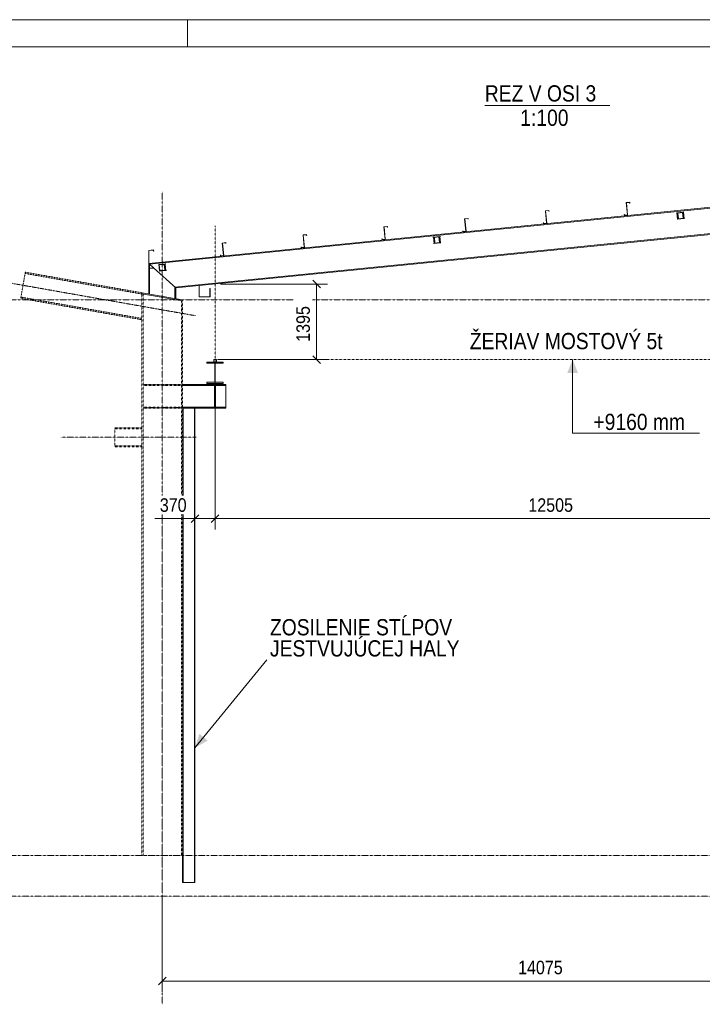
# Model space of a CAD drawing. Header units: millimetres. Extents: x -1190408159 to 361788912, y -2544212749 to 93633750.
# Tile 64 of 69: x 236233 to 248846, y 19729 to 37917. Entities that reach past the tile are written whole.
import ezdxf

# ---------------------------------------------------------------- set-up
doc = ezdxf.new("R2010")
doc.units = ezdxf.units.MM
for name, pattern in [('XKITLINE00', [0]), ('XKITLINE01', [4, 1, -1, 1, -1]), ('XKITLINE03', [6, 3, -1, 1, -1])]:
    doc.linetypes.add(name, pattern=pattern)
for name, color, linetype, lineweight in [('Grafický objekt', 3, 'Continuous', 0), ('Jiný typ objektu', 7, 'Continuous', 0), ('Kóta', 4, 'Continuous', 0), ('List výkresu', 3, 'Continuous', 0), ('Mřížka', 4, 'Continuous', 0), ('Položka', 2, 'Continuous', 0), ('Text úrovně', 7, 'Continuous', 0)]:
    doc.layers.add(name, color=color, linetype=linetype, lineweight=lineweight)
doc.layers.add('TEXT', color=7, linetype='Continuous')
doc.styles.add('ARIAL', font='ARIAL.TTF', dxfattribs={"height": 1000})

msp = doc.modelspace()

# ---------------------------------------------------------------- hatches: boundary and pattern name
at = {"layer": 'TEXT'}
msp.add_hatch(color=0, dxfattribs=at).paths.add_polyline_path([(239472.07747, 24469.11782), (239552.584, 24726.05886), (239707.57602, 24599.65683)], flags=17)
at = {"layer": 'Text úrovně'}
msp.add_hatch(color=0, dxfattribs=at).paths.add_polyline_path([(246449.88857, 31639.39704), (246549.88857, 31389.39704), (246349.88857, 31389.39704)], flags=17)

# ---------------------------------------------------------------- linework, layer by layer
at = {"layer": 'Grafický objekt', "color": 0, "linetype": 'XKITLINE01', "lineweight": 0}
for p, q in [((239842.07747, 31589.39704), (239842.07747, 34108.38763)), ((239867.07747, 31639.39704), (252322.07747, 31639.39704))]:
    msp.add_line(p, q, dxfattribs=at)
at = {"layer": 'Jiný typ objektu', "color": 0, "linetype": 'XKITLINE00', "lineweight": 0}
msp.add_line((244826.77109, 36330.39129), (247139.02695, 36330.39129), dxfattribs=at)
at = {"layer": 'Kóta', "color": 0, "linetype": 'XKITLINE00', "lineweight": 0}
for p, q in [((241648.7399, 33105.11393), (241790.16125, 32963.69257)), ((239942.07747, 33034.40325), (241919.45058, 33034.40325)), ((241719.45058, 31639.39704), (241719.45058, 33034.40325)), ((241648.7399, 31710.10772), (241790.16125, 31568.68636)), ((239842.07747, 31539.39704), (239842.07747, 28501.29849)), ((239842.07747, 31539.39704), (239842.07747, 28501.29849)), ((239942.07747, 31639.39704), (241919.45058, 31639.39704)), ((239472.07747, 29947.7136), (239472.07747, 28501.29849)), ((239542.78815, 28772.00917), (239401.3668, 28630.58781)), ((239912.78815, 28772.00917), (239771.3668, 28630.58781)), ((239912.78815, 28772.00917), (239771.3668, 28630.58781)), ((239472.07747, 28701.29849), (238728.30306, 28701.29849)), ((239472.07747, 28701.29849), (238728.30306, 28701.29849)), ((239472.07747, 28701.29849), (239842.07747, 28701.29849)), ((239842.07747, 28701.29849), (252347.07747, 28701.29849)), ((238867.07747, 21629.39704), (238867.07747, 19959.4915)), ((238937.78815, 20230.20218), (238796.3668, 20088.78083)), ((238867.07747, 20159.4915), (252942.07747, 20159.4915))]:
    msp.add_line(p, q, dxfattribs=at)
at = {"layer": 'List výkresu', "color": 0, "linetype": 'XKITLINE00', "lineweight": 0}
for p, q in [((281334.27297, 37916.52549), (197334.27297, 37916.52549)), ((239334.27297, 37416.52549), (239334.27297, 37916.52549)), ((280834.27297, 37416.52549), (197834.27297, 37416.52549))]:
    msp.add_line(p, q, dxfattribs=at)
at = {"layer": 'Mřížka', "color": 0, "linetype": 'XKITLINE03', "lineweight": 0}
for p, q in [((238867.07747, 29126.29849), (238867.07747, 34739.39704)), ((235243.7516, 32739.39704), (241294.45058, 32739.39704)), ((241644.45058, 32739.39704), (258268.23785, 32739.39704)), ((238867.07747, 19729.39704), (238867.07747, 28776.29849)), ((235243.7516, 22479.39704), (258268.23785, 22479.39704)), ((235243.7516, 21729.39704), (258268.23785, 21729.39704))]:
    msp.add_line(p, q, dxfattribs=at)
at = {"layer": 'Položka', "color": 0, "linetype": 'XKITLINE00', "lineweight": 0}
for p, q in [((238620.0772, 33414.69701), (255422.07747, 35094.89687)), ((238633.07747, 33399.91724), (255422.07747, 35078.81707)), ((239101.07747, 32976.38306), (255422.07747, 34608.48289)), ((245947.02439, 34388.58867), (246011.70181, 34395.05642)), ((245947.02439, 34388.58867), (246011.70181, 34395.05642)), ((245969.86052, 34160.22764), (245947.02439, 34388.58867)), ((245969.86052, 34160.22764), (245947.02439, 34388.58867)), ((246009.46298, 34392.32007), (245949.76074, 34386.34984)), ((246009.46298, 34392.32007), (245949.76074, 34386.34984)), ((245949.76074, 34386.34984), (245972.59687, 34157.98881)), ((245949.76074, 34386.34984), (245972.59687, 34157.98881)), ((246010.60727, 34380.87714), (246009.46298, 34392.32007)), ((246010.60727, 34380.87714), (246009.46298, 34392.32007)), ((246013.09486, 34381.1259), (246010.60727, 34380.87714)), ((246013.09486, 34381.1259), (246010.60727, 34380.87714)), ((246011.70181, 34395.05642), (246013.09486, 34381.1259)), ((246011.70181, 34395.05642), (246013.09486, 34381.1259)), ((247439.58018, 34537.84424), (247504.2576, 34544.31198)), ((247439.58018, 34537.84424), (247504.2576, 34544.31198)), ((247462.4163, 34309.4832), (247439.58018, 34537.84424)), ((247462.4163, 34309.4832), (247439.58018, 34537.84424)), ((247502.01876, 34541.57563), (247442.31653, 34535.6054)), ((247502.01876, 34541.57563), (247442.31653, 34535.6054)), ((247442.31653, 34535.6054), (247465.15266, 34307.24437)), ((247442.31653, 34535.6054), (247465.15266, 34307.24437)), ((247503.16306, 34530.1327), (247502.01876, 34541.57563)), ((247503.16306, 34530.1327), (247502.01876, 34541.57563)), ((247505.65065, 34530.38146), (247503.16306, 34530.1327)), ((247505.65065, 34530.38146), (247503.16306, 34530.1327)), ((247504.2576, 34544.31198), (247505.65065, 34530.38146)), ((247504.2576, 34544.31198), (247505.65065, 34530.38146)), ((239117.07747, 32961.90325), (252650.06264, 34315.20164)), ((244454.46861, 34239.33311), (244519.14602, 34245.80086)), ((244454.46861, 34239.33311), (244519.14602, 34245.80086)), ((244477.30473, 34010.97208), (244454.46861, 34239.33311)), ((244477.30473, 34010.97208), (244454.46861, 34239.33311)), ((244516.90719, 34243.0645), (244457.20496, 34237.09428)), ((244516.90719, 34243.0645), (244457.20496, 34237.09428)), ((244457.20496, 34237.09428), (244480.04108, 34008.73324)), ((244457.20496, 34237.09428), (244480.04108, 34008.73324)), ((244518.05148, 34231.62158), (244516.90719, 34243.0645)), ((244518.05148, 34231.62158), (244516.90719, 34243.0645)), ((244520.53908, 34231.87034), (244518.05148, 34231.62158)), ((244520.53908, 34231.87034), (244518.05148, 34231.62158)), ((244519.14602, 34245.80086), (244520.53908, 34231.87034)), ((244519.14602, 34245.80086), (244520.53908, 34231.87034)), ((247403.85836, 34317.19474), (247406.34596, 34317.4435)), ((247403.85836, 34317.19474), (247406.34596, 34317.4435)), ((247405.45042, 34301.27414), (247403.85836, 34317.19474)), ((247405.45042, 34301.27414), (247403.85836, 34317.19474)), ((247465.15266, 34307.24437), (247405.45042, 34301.27414)), ((247465.15266, 34307.24437), (247405.45042, 34301.27414)), ((247406.34596, 34317.4435), (247407.68926, 34304.01049)), ((247406.34596, 34317.4435), (247407.68926, 34304.01049)), ((247407.68926, 34304.01049), (247462.4163, 34309.4832)), ((247407.68926, 34304.01049), (247462.4163, 34309.4832)), ((248366.90768, 34349.18046), (248376.40502, 34350.13019)), ((248376.40502, 34350.13019), (248495.80948, 34362.07064)), ((248376.40502, 34350.13019), (248495.80948, 34362.07064)), ((248388.34547, 34230.72573), (248376.40502, 34350.13019)), ((248388.34547, 34230.72573), (248376.40502, 34350.13019)), ((248378.84812, 34229.776), (248388.34547, 34230.72573)), ((248488.64522, 34353.31431), (248385.16135, 34342.96593)), ((248488.64522, 34353.31431), (248385.16135, 34342.96593)), ((248385.16135, 34342.96593), (248395.50973, 34239.48206)), ((248385.16135, 34342.96593), (248395.50973, 34239.48206)), ((248398.24496, 34239.75558), (248387.89658, 34343.23945)), ((248507.74993, 34242.66618), (248388.34547, 34230.72573)), ((248507.74993, 34242.66618), (248388.34547, 34230.72573)), ((248404.77928, 34240.40901), (248394.43089, 34343.89288)), ((248395.50973, 34239.48206), (248498.9936, 34249.83044)), ((248395.50973, 34239.48206), (248498.9936, 34249.83044)), ((248489.72689, 34248.90397), (248479.37851, 34352.38783)), ((248496.26146, 34249.55723), (248485.91308, 34353.0411)), ((248498.9936, 34249.83044), (248488.64522, 34353.31431)), ((248498.9936, 34249.83044), (248488.64522, 34353.31431)), ((248495.80946, 34362.07083), (248505.30577, 34363.02046)), ((248495.80948, 34362.07064), (248507.74993, 34242.66618)), ((248495.80948, 34362.07064), (248507.74993, 34242.66618)), ((248507.74991, 34242.66637), (248517.24622, 34243.616)), ((242961.91282, 34090.07755), (243026.59024, 34096.54529)), ((242961.91282, 34090.07755), (243026.59024, 34096.54529)), ((242984.74894, 33861.71651), (242961.91282, 34090.07755)), ((242984.74894, 33861.71651), (242961.91282, 34090.07755)), ((243024.3514, 34093.80894), (242964.64917, 34087.83871)), ((243024.3514, 34093.80894), (242964.64917, 34087.83871)), ((242964.64917, 34087.83871), (242987.4853, 33859.47768)), ((242964.64917, 34087.83871), (242987.4853, 33859.47768)), ((243025.4957, 34082.36601), (243024.3514, 34093.80894)), ((243025.4957, 34082.36601), (243024.3514, 34093.80894)), ((243027.98329, 34082.61477), (243025.4957, 34082.36601)), ((243027.98329, 34082.61477), (243025.4957, 34082.36601)), ((243026.59024, 34096.54529), (243027.98329, 34082.61477)), ((243026.59024, 34096.54529), (243027.98329, 34082.61477)), ((244418.74679, 34018.68361), (244421.23438, 34018.93237)), ((244418.74679, 34018.68361), (244421.23438, 34018.93237)), ((244420.33885, 34002.76301), (244418.74679, 34018.68361)), ((244420.33885, 34002.76301), (244418.74679, 34018.68361)), ((244421.23438, 34018.93237), (244422.57768, 34005.49937)), ((244421.23438, 34018.93237), (244422.57768, 34005.49937)), ((244422.57768, 34005.49937), (244477.30473, 34010.97208)), ((244422.57768, 34005.49937), (244477.30473, 34010.97208)), ((245911.30258, 34167.93917), (245913.79017, 34168.18793)), ((245911.30258, 34167.93917), (245913.79017, 34168.18793)), ((245912.89464, 34152.01858), (245911.30258, 34167.93917)), ((245912.89464, 34152.01858), (245911.30258, 34167.93917)), ((245972.59687, 34157.98881), (245912.89464, 34152.01858)), ((245972.59687, 34157.98881), (245912.89464, 34152.01858)), ((245913.79017, 34168.18793), (245915.13347, 34154.75493)), ((245913.79017, 34168.18793), (245915.13347, 34154.75493)), ((245915.13347, 34154.75493), (245969.86052, 34160.22764)), ((245915.13347, 34154.75493), (245969.86052, 34160.22764)), ((241469.35703, 33940.82198), (241534.03445, 33947.28973)), ((241469.35703, 33940.82198), (241534.03445, 33947.28973)), ((241492.19316, 33712.46095), (241469.35703, 33940.82198)), ((241492.19316, 33712.46095), (241469.35703, 33940.82198)), ((241531.79562, 33944.55338), (241472.09338, 33938.58315)), ((241531.79562, 33944.55338), (241472.09338, 33938.58315)), ((241472.09338, 33938.58315), (241494.92951, 33710.22212)), ((241472.09338, 33938.58315), (241494.92951, 33710.22212)), ((241532.93991, 33933.11045), (241531.79562, 33944.55338)), ((241532.93991, 33933.11045), (241531.79562, 33944.55338)), ((241535.4275, 33933.35921), (241532.93991, 33933.11045)), ((241535.4275, 33933.35921), (241532.93991, 33933.11045)), ((241534.03445, 33947.28973), (241535.4275, 33933.35921)), ((241534.03445, 33947.28973), (241535.4275, 33933.35921)), ((242926.191, 33869.42805), (242928.6786, 33869.67681)), ((242926.191, 33869.42805), (242928.6786, 33869.67681)), ((242927.78306, 33853.50745), (242926.191, 33869.42805)), ((242927.78306, 33853.50745), (242926.191, 33869.42805)), ((242987.4853, 33859.47768), (242927.78306, 33853.50745)), ((242987.4853, 33859.47768), (242927.78306, 33853.50745)), ((242928.6786, 33869.67681), (242930.0219, 33856.2438)), ((242928.6786, 33869.67681), (242930.0219, 33856.2438)), ((242930.0219, 33856.2438), (242984.74894, 33861.71651)), ((242930.0219, 33856.2438), (242984.74894, 33861.71651)), ((243864.20153, 33898.90945), (243876.40506, 33900.1298)), ((243876.40502, 33900.13024), (243995.80948, 33912.07068)), ((243876.40502, 33900.13024), (243995.80948, 33912.07068)), ((243888.34547, 33780.72578), (243876.40502, 33900.13024)), ((243888.34547, 33780.72578), (243876.40502, 33900.13024)), ((243988.64522, 33903.31436), (243885.16135, 33892.96597)), ((243988.64522, 33903.31436), (243885.16135, 33892.96597)), ((243885.16135, 33892.96597), (243895.50973, 33789.4821)), ((243885.16135, 33892.96597), (243895.50973, 33789.4821)), ((243900.28242, 33789.95937), (243889.93403, 33893.44324)), ((243906.54498, 33790.58518), (243896.1966, 33894.06905)), ((243989.72441, 33798.90357), (243979.37602, 33902.38744)), ((243996.25873, 33799.557), (243985.91034, 33903.04087)), ((243998.9936, 33799.83049), (243988.64522, 33903.31436)), ((243998.9936, 33799.83049), (243988.64522, 33903.31436)), ((243995.80948, 33912.07068), (244005.30718, 33913.02045)), ((243995.80948, 33912.07068), (244007.74993, 33792.66622)), ((243995.80948, 33912.07068), (244007.74993, 33792.66622)), ((244480.04108, 34008.73324), (244420.33885, 34002.76301)), ((244480.04108, 34008.73324), (244420.33885, 34002.76301)), ((238617.0772, 33655.59403), (238706.73472, 33663.43804)), ((238617.0772, 33655.59403), (238706.73472, 33663.43804)), ((238617.0772, 33325.59403), (238617.0772, 33655.59403)), ((238617.0772, 33325.59403), (238617.0772, 33655.59403)), ((238704.00761, 33660.18799), (238620.0772, 33652.84503)), ((238704.00761, 33660.18799), (238620.0772, 33652.84503)), ((238620.0772, 33652.84503), (238620.0772, 33328.59403)), ((238620.0772, 33652.84503), (238620.0772, 33328.59403)), ((238705.66357, 33641.26029), (238704.00761, 33660.18799)), ((238705.66357, 33641.26029), (238704.00761, 33660.18799)), ((238706.73472, 33663.43804), (238708.65215, 33641.52176)), ((238706.73472, 33663.43804), (238708.65215, 33641.52176)), ((239976.80125, 33791.56642), (240041.47866, 33798.03417)), ((239976.80125, 33791.56642), (240041.47866, 33798.03417)), ((239999.63737, 33563.20539), (239976.80125, 33791.56642)), ((239999.63737, 33563.20539), (239976.80125, 33791.56642)), ((240039.23983, 33795.29781), (239979.5376, 33789.32759)), ((240039.23983, 33795.29781), (239979.5376, 33789.32759)), ((239979.5376, 33789.32759), (240002.37372, 33560.96655)), ((239979.5376, 33789.32759), (240002.37372, 33560.96655)), ((240040.38412, 33783.85489), (240039.23983, 33795.29781)), ((240040.38412, 33783.85489), (240039.23983, 33795.29781)), ((240042.87172, 33784.10365), (240040.38412, 33783.85489)), ((240042.87172, 33784.10365), (240040.38412, 33783.85489)), ((240041.47866, 33798.03417), (240042.87172, 33784.10365)), ((240041.47866, 33798.03417), (240042.87172, 33784.10365)), ((241433.63522, 33720.17248), (241436.12281, 33720.42124)), ((241433.63522, 33720.17248), (241436.12281, 33720.42124)), ((241435.22728, 33704.25189), (241433.63522, 33720.17248)), ((241435.22728, 33704.25189), (241433.63522, 33720.17248)), ((241494.92951, 33710.22212), (241435.22728, 33704.25189)), ((241494.92951, 33710.22212), (241435.22728, 33704.25189)), ((241436.12281, 33720.42124), (241437.46611, 33706.98824)), ((241436.12281, 33720.42124), (241437.46611, 33706.98824)), ((241437.46611, 33706.98824), (241492.19316, 33712.46095)), ((241437.46611, 33706.98824), (241492.19316, 33712.46095)), ((243876.14197, 33779.50499), (243888.34551, 33780.72534)), ((244007.74993, 33792.66622), (243888.34547, 33780.72578)), ((244007.74993, 33792.66622), (243888.34547, 33780.72578)), ((243895.50973, 33789.4821), (243998.9936, 33799.83049)), ((243895.50973, 33789.4821), (243998.9936, 33799.83049)), ((244007.74993, 33792.66622), (244017.24762, 33793.61599)), ((238708.65215, 33641.52176), (238705.66357, 33641.26029)), ((238708.65215, 33641.52176), (238705.66357, 33641.26029)), ((239941.07943, 33570.91692), (239943.56702, 33571.16568)), ((239941.07943, 33570.91692), (239943.56702, 33571.16568)), ((239942.67149, 33554.99632), (239941.07943, 33570.91692)), ((239942.67149, 33554.99632), (239941.07943, 33570.91692)), ((240002.37372, 33560.96655), (239942.67149, 33554.99632)), ((240002.37372, 33560.96655), (239942.67149, 33554.99632)), ((239943.56702, 33571.16568), (239944.91032, 33557.73268)), ((239943.56702, 33571.16568), (239944.91032, 33557.73268)), ((239944.91032, 33557.73268), (239999.63737, 33563.20539)), ((239944.91032, 33557.73268), (239999.63737, 33563.20539)), ((238707.0772, 33325.59403), (238617.0772, 33325.59403)), ((238707.0772, 33325.59403), (238617.0772, 33325.59403)), ((238617.07747, 32849.60136), (238617.07747, 33325.59403)), ((238620.0772, 33411.68232), (238704.0772, 33335.66337)), ((238620.0772, 33411.68232), (238704.0772, 33335.66337)), ((238620.0772, 33328.59403), (238704.0772, 33328.59403)), ((238620.0772, 33328.59403), (238704.0772, 33328.59403)), ((238633.07747, 33328.59403), (238633.07747, 33399.91724)), ((238633.07747, 32846.78013), (238633.07747, 33325.59403)), ((238704.0772, 33328.59403), (238704.0772, 33347.59403)), ((238704.0772, 33347.59403), (238707.0772, 33347.59403)), ((238704.0772, 33328.59403), (238704.0772, 33347.59403)), ((238704.0772, 33347.59403), (238707.0772, 33347.59403)), ((238707.0772, 33347.59403), (238707.0772, 33325.59403)), ((238707.0772, 33347.59403), (238707.0772, 33325.59403)), ((238707.0772, 33332.94841), (239117.07747, 32961.90325)), ((238707.0772, 33332.94841), (239117.07747, 32961.90325)), ((238801.40502, 33392.63029), (238920.80948, 33404.57074)), ((238801.40502, 33392.63029), (238920.80948, 33404.57074)), ((238813.34547, 33273.22583), (238801.40502, 33392.63029)), ((238813.34547, 33273.22583), (238801.40502, 33392.63029)), ((238913.64522, 33395.81441), (238810.16135, 33385.46602)), ((238913.64522, 33395.81441), (238810.16135, 33385.46602)), ((238810.16135, 33385.46602), (238820.50973, 33281.98216)), ((238810.16135, 33385.46602), (238820.50973, 33281.98216)), ((238932.74993, 33285.16627), (238813.34547, 33273.22583)), ((238932.74993, 33285.16627), (238813.34547, 33273.22583)), ((238820.50973, 33281.98216), (238923.9936, 33292.33054)), ((238820.50973, 33281.98216), (238923.9936, 33292.33054)), ((238912.9586, 33291.22749), (238902.61022, 33394.71135)), ((238919.22117, 33291.8533), (238908.87278, 33395.33717)), ((238923.9936, 33292.33054), (238913.64522, 33395.81441)), ((238923.9936, 33292.33054), (238913.64522, 33395.81441)), ((238920.80944, 33404.57118), (238933.01338, 33405.79157)), ((238920.80948, 33404.57074), (238932.74993, 33285.16627)), ((238920.80948, 33404.57074), (238932.74993, 33285.16627)), ((238932.74988, 33285.16671), (238944.95383, 33286.38711)), ((239101.07747, 32764.25913), (239101.07747, 32976.38305)), ((239117.07747, 32961.90325), (239117.07747, 32761.4379)), ((239548.33207, 32798.89704), (239548.33207, 32999.39704)), ((239548.33207, 32999.39704), (239549.33207, 32999.39704)), ((239548.33207, 32798.89704), (239548.33207, 32999.39704)), ((239548.33207, 32999.39704), (239549.33207, 32999.39704)), ((239549.33207, 32999.39704), (239549.33207, 32799.89704)), ((239549.33207, 32999.39704), (239549.33207, 32799.89704)), ((239748.33207, 32949.39704), (239749.33207, 32949.39704)), ((239748.33207, 32799.89704), (239748.33207, 32949.39704)), ((239748.33207, 32949.39704), (239749.33207, 32949.39704)), ((239748.33207, 32799.89704), (239748.33207, 32949.39704)), ((239749.33207, 32949.39704), (239749.33207, 32798.89704)), ((239749.33207, 32949.39704), (239749.33207, 32798.89704)), ((238494.85584, 32871.15232), (238492.07747, 32855.3954)), ((238492.07747, 32855.3954), (239232.07733, 32724.91351)), ((238494.85584, 32871.15232), (239234.8557, 32740.67043)), ((239234.8557, 32740.67043), (239232.07733, 32724.91351)), ((239749.33207, 32798.89704), (239548.33207, 32798.89704)), ((239749.33207, 32798.89704), (239548.33207, 32798.89704)), ((239549.33207, 32799.89704), (239748.33207, 32799.89704)), ((239549.33207, 32799.89704), (239748.33207, 32799.89704)), ((239692.07747, 31589.39704), (239992.07747, 31589.39704)), ((239692.07747, 31570.39704), (239692.07747, 31589.39704)), ((239692.07747, 31589.39704), (239992.07747, 31589.39704)), ((239692.07747, 31570.39704), (239692.07747, 31589.39704)), ((239836.57747, 31570.39704), (239692.07747, 31570.39704)), ((239836.57747, 31570.39704), (239692.07747, 31570.39704)), ((239817.07747, 31639.39704), (239867.07747, 31639.39704)), ((239817.07747, 31589.39704), (239817.07747, 31639.39704)), ((239817.07747, 31639.39704), (239867.07747, 31639.39704)), ((239817.07747, 31589.39704), (239817.07747, 31639.39704)), ((239867.07747, 31589.39704), (239817.07747, 31589.39704)), ((239867.07747, 31589.39704), (239817.07747, 31589.39704)), ((239836.57747, 31218.39704), (239836.57747, 31570.39704)), ((239836.57747, 31218.39704), (239836.57747, 31570.39704)), ((239992.07747, 31570.39704), (239847.57747, 31570.39704)), ((239847.57747, 31570.39704), (239847.57747, 31218.39704)), ((239992.07747, 31570.39704), (239847.57747, 31570.39704)), ((239847.57747, 31570.39704), (239847.57747, 31218.39704)), ((239867.07747, 31639.39704), (239867.07747, 31589.39704)), ((239867.07747, 31639.39704), (239867.07747, 31589.39704)), ((239992.07747, 31589.39704), (239992.07747, 31570.39704)), ((239992.07747, 31589.39704), (239992.07747, 31570.39704)), ((239836.57747, 31441.24939), (239847.33212, 31452.00404)), ((239242.07747, 31158.39704), (239242.07747, 31179.39704)), ((239242.07747, 31179.39704), (240042.07747, 31179.39704)), ((240042.07747, 31158.39704), (239242.07747, 31158.39704)), ((239692.07747, 31199.39704), (239692.07747, 31218.39704)), ((239692.07747, 31218.39704), (239836.57747, 31218.39704)), ((239692.07747, 31199.39704), (239692.07747, 31218.39704)), ((239692.07747, 31218.39704), (239836.57747, 31218.39704)), ((239992.07747, 31199.39704), (239692.07747, 31199.39704)), ((239992.07747, 31199.39704), (239692.07747, 31199.39704)), ((239832.69319, 31212.85871), (239838.95987, 31219.12539)), ((239849.57747, 31156.39704), (239834.57747, 31156.39704)), ((239834.57747, 30762.39704), (239834.57747, 31156.39704)), ((239847.57747, 31218.39704), (239992.07747, 31218.39704)), ((239847.57747, 31218.39704), (239992.07747, 31218.39704)), ((239849.57747, 30762.39704), (239849.57747, 31156.39704)), ((239992.07747, 31218.39704), (239992.07747, 31199.39704)), ((239992.07747, 31218.39704), (239992.07747, 31199.39704)), ((240042.07747, 31179.39704), (240042.07747, 30739.39704)), ((239242.07747, 30739.39704), (239242.07747, 30760.39704)), ((239242.07747, 30760.39704), (240042.07747, 30760.39704)), ((239242.07747, 30739.39704), (240042.07747, 30739.39704)), ((239254.07747, 29126.29849), (239254.07747, 30739.39704)), ((239460.07747, 21979.39704), (239460.07747, 30739.39704)), ((239472.07747, 21979.39704), (239472.07747, 30739.39704)), ((239849.57747, 30762.39704), (239834.57747, 30762.39704)), ((239254.07747, 21979.39704), (239254.07747, 28776.29849)), ((239242.07747, 21979.39704), (239242.07747, 22479.39704)), ((239242.07747, 21979.39704), (239472.07747, 21979.39704))]:
    msp.add_line(p, q, dxfattribs=at)
at = {"layer": 'Položka', "color": 0, "linetype": 'XKITLINE03', "lineweight": 0}
for p, q in [((238867.07747, 29126.29849), (238867.07747, 33789.2728)), ((239476.88524, 32449.21459), (235309.54363, 33184.02907)), ((238514.07747, 31168.89704), (238514.07747, 31168.89704)), ((238514.07747, 31168.89704), (239220.07747, 31168.89704)), ((239220.07747, 31168.89704), (239220.07747, 31168.89704)), ((238514.07747, 30749.89704), (238514.07747, 30749.89704)), ((238514.07747, 30749.89704), (239220.07747, 30749.89704)), ((239220.07747, 30749.89704), (239220.07747, 30749.89704)), ((239492.07747, 30204.39704), (236992.07747, 30204.39704)), ((238867.07747, 21479.39704), (238867.07747, 28776.29849))]:
    msp.add_line(p, q, dxfattribs=at)
at = {"layer": 'Položka', "color": 0, "linetype": 'XKITLINE01', "lineweight": 0}
for p, q in [((236336.89518, 33251.65886), (236251.80761, 32769.10305)), ((236332.90128, 33229.00828), (238492.07747, 32848.28741)), ((236336.89518, 33251.65886), (238492.07747, 32871.64222)), ((236251.80761, 32769.10305), (238492.07747, 32374.08319)), ((236255.80152, 32791.75363), (238492.07747, 32397.438)), ((238492.07747, 32848.28741), (238492.07747, 32871.64222)), ((238492.07747, 32855.3954), (238512.07747, 32851.86886)), ((238492.07747, 32855.3954), (238492.07747, 22479.39704)), ((238512.07747, 32851.86886), (238512.07747, 22479.39704)), ((239242.07747, 32723.15021), (239222.07747, 32726.67675)), ((239222.07747, 32726.67675), (239222.07747, 29126.29849)), ((239242.07747, 29126.29849), (239242.07747, 32723.15021)), ((238492.07747, 32374.08319), (238492.07747, 32397.438)), ((238514.07747, 31161.39704), (238514.07747, 31176.39704)), ((238514.07747, 31176.39704), (239220.07747, 31176.39704)), ((238514.07747, 31161.39704), (239220.07747, 31161.39704)), ((239220.07747, 31161.39704), (239220.07747, 31176.39704)), ((238514.07747, 30742.39704), (238514.07747, 30757.39704)), ((238514.07747, 30757.39704), (239220.07747, 30757.39704)), ((238514.07747, 30742.39704), (239220.07747, 30742.39704)), ((239220.07747, 30742.39704), (239220.07747, 30757.39704)), ((237992.07747, 30379.39704), (237992.07747, 30029.39704)), ((237992.07747, 30379.39704), (238492.07747, 30379.39704)), ((238492.07747, 30361.89704), (238492.07747, 30379.39704)), ((237992.07747, 30361.89704), (238492.07747, 30361.89704)), ((237992.07747, 30046.89704), (238492.07747, 30046.89704)), ((237992.07747, 30029.39704), (238492.07747, 30029.39704)), ((238492.07747, 30029.39704), (238492.07747, 30046.89704)), ((239222.07747, 28776.29849), (239222.07747, 22479.39704)), ((239242.07747, 22479.39704), (239242.07747, 28776.29849)), ((238492.07747, 22479.39704), (239242.07747, 22479.39704))]:
    msp.add_line(p, q, dxfattribs=at)
at = {"layer": 'TEXT', "color": 0, "linetype": 'XKITLINE00', "lineweight": 0}
msp.add_line((239472.07747, 24469.11782), (240797.15292, 26093.90281), dxfattribs=at)
at = {"layer": 'Text úrovně', "color": 0, "linetype": 'XKITLINE00', "lineweight": 0}
for p, q in [((246449.88857, 31639.39704), (246449.88857, 30277.69533)), ((246449.88857, 30277.69533), (246773.92128, 30277.69533)), ((248795.28847, 30277.69533), (246773.92128, 30277.69533))]:
    msp.add_line(p, q, dxfattribs=at)

# ---------------------------------------------------------------- texts
at = {"layer": 'Jiný typ objektu', "color": 0, "style": 'ARIAL', "width": 0.85}
for s, p in [('REZ V OSI 3', (244826.77109, 36405.39129)), ('1:100', (245482.28867, 35955.39129))]:
    msp.add_text(s, height=300, dxfattribs=at).set_placement(p)
at = {"layer": 'Kóta', "color": 0, "style": 'ARIAL', "width": 0.85}
msp.add_text('1395', height=250, rotation=90.000210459, dxfattribs=at).set_placement((241594.45058, 31966.05053))
for s, p in [('370', (238822.05306, 28826.29849)), ('12505', (245631.01546, 28826.29849)), ('14075', (245441.01546, 20284.4915))]:
    msp.add_text(s, height=250, dxfattribs=at).set_placement(p)
at = {"layer": 'TEXT', "color": 0, "style": 'ARIAL', "width": 0.85}
for s, p in [('ŽERIAV MOSTOVÝ 5t', (244549.31878, 31830.50508)), ('ZOSILENIE STĹPOV', (240857.15292, 26543.90281)), ('JESTVUJÚCEJ HALY', (240857.15292, 26153.90281))]:
    msp.add_text(s, height=300, dxfattribs=at).set_placement(p)
at = {"layer": 'Text úrovně', "color": 0, "style": 'ARIAL', "width": 0.85}
msp.add_text('+9160 mm', height=300, dxfattribs=at).set_placement((246833.92128, 30337.69533))

doc.saveas('drawing.dxf')
